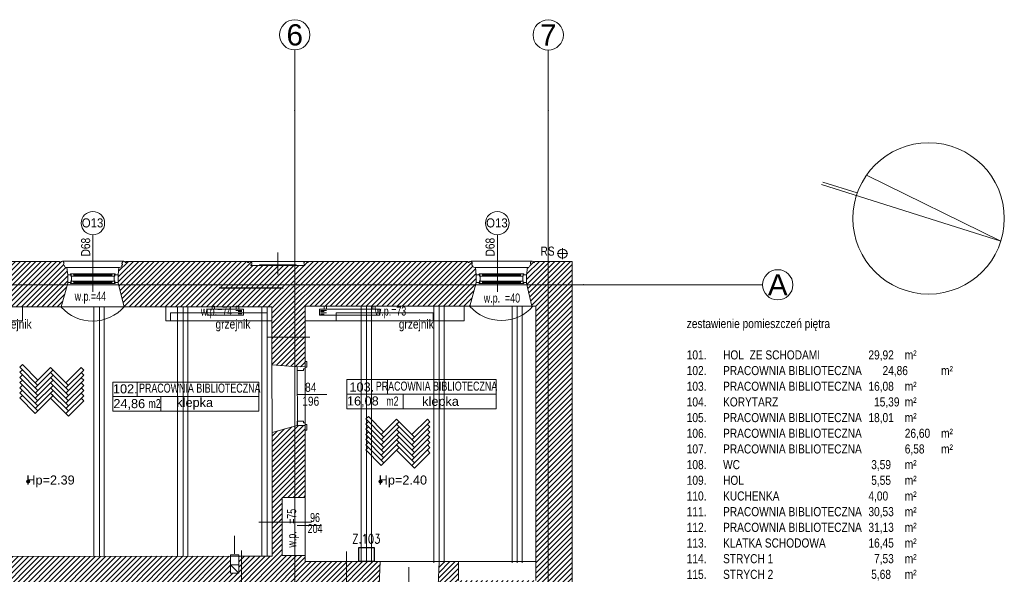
# Model space of a CAD drawing. Header units: millimetres. Extents: x -573548 to 674770, y -184010 to -47794.
# Tile 46 of 181: x 109136 to 125393, y -148203 to -139040. Entities that reach past the tile are written whole.
import ezdxf
from ezdxf.enums import TextEntityAlignment as Align

# ---------------------------------------------------------------- set-up
doc = ezdxf.new("R2010")
doc.units = ezdxf.units.MM
for name, color, linetype, lineweight in [('A.05 RZUT 1 PIĘTRA_is$0$A-DRZWI_Nr_pióra__9', 8, 'Continuous', 9), ('A.05 RZUT 1 PIĘTRA_is$0$A-OKNA-OPIS_Nr_pióra__2', 8, 'Continuous', 9), ('A.05 RZUT 1 PIĘTRA_is$0$A-OKNA-OPIS_Nr_pióra__8', 8, 'Continuous', 9), ('A.05 RZUT 1 PIĘTRA_is$0$A-OPISY-2_Nr_pióra__2', 8, 'Continuous', 9), ('A.05 RZUT 1 PIĘTRA_is$0$A-OPISY-3_Nr_pióra__1', 8, 'Continuous', 9), ('A.05 RZUT 1 PIĘTRA_is$0$A-OPISY-3_Nr_pióra__6', 8, 'Continuous', 9), ('A.05 RZUT 1 PIĘTRA_is$0$A-WIDOK_Nr_pióra__8', 8, 'Continuous', 9), ('A.05 RZUT 1 PIĘTRA_is$0$A-WYSOKOSCI_Nr_pióra__7', 8, 'Continuous', 9), ('A.05 RZUT 1 PIĘTRA_is$0$belki nad_Nr_pióra__1', 8, 'Continuous', 9), ('A.05 RZUT 1 PIĘTRA_is$0$CO TO JEST_Nr_pióra__1', 8, 'Continuous', 9), ('A.05 RZUT 1 PIĘTRA_is$0$detalokna_Nr_pióra__1', 8, 'Continuous', 9), ('A.05 RZUT 1 PIĘTRA_is$0$detalokna_Nr_pióra__41', 8, 'Continuous', 9), ('A.05 RZUT 1 PIĘTRA_is$0$DIM MALY_Nr_pióra__8', 8, 'Continuous', 9), ('A.05 RZUT 1 PIĘTRA_is$0$Drawing & Figure_Nr_pióra__18', 8, 'Continuous', 9), ('A.05 RZUT 1 PIĘTRA_is$0$DRZWI_Nr_pióra__41', 8, 'Continuous', 9), ('A.05 RZUT 1 PIĘTRA_is$0$linia nadproza_Nr_pióra__1', 8, 'Continuous', 9), ('A.05 RZUT 1 PIĘTRA_is$0$Nowe_Annotation - Text_Nr_pióra__59', 8, 'Continuous', 9), ('A.05 RZUT 1 PIĘTRA_is$0$Nowe_GRZEJNIK_Nr_pióra__59', 8, 'Continuous', 9), ('A.05 RZUT 1 PIĘTRA_is$0$OKNO_DETAL_Nr_pióra__1', 8, 'Continuous', 9), ('A.05 RZUT 1 PIĘTRA_is$0$OKNO_DETAL_Nr_pióra__41', 8, 'Continuous', 9), ('A.05 RZUT 1 PIĘTRA_is$0$OKNO_DETAL_Nr_pióra__8', 8, 'Continuous', 9), ('A.05 RZUT 1 PIĘTRA_is$0$opisy inne_Nr_pióra__1', 8, 'Continuous', 9), ('A.05 RZUT 1 PIĘTRA_is$0$opisy inne_Nr_pióra__3', 8, 'Continuous', 9), ('A.05 RZUT 1 PIĘTRA_is$0$OSIE_Nr_pióra__1', 8, 'Continuous', 9), ('A.05 RZUT 1 PIĘTRA_is$0$PARAPET_Nr_pióra__7', 8, 'Continuous', 9), ('A.05 RZUT 1 PIĘTRA_is$0$podciagi_Nr_pióra__1', 8, 'Continuous', 9), ('A.05 RZUT 1 PIĘTRA_is$0$POSADZKI_Nr_pióra__18', 8, 'Continuous', 9), ('A.05 RZUT 1 PIĘTRA_is$0$RURY SPUSTOWE_Nr_pióra__3', 8, 'Continuous', 9), ('A.05 RZUT 1 PIĘTRA_is$0$SCIANY_KONSTR_Nr_pióra__21', 8, 'Continuous', 9), ('A.05 RZUT 1 PIĘTRA_is$0$SCIANY_KONSTR_Nr_pióra__4', 8, 'Continuous', 9), ('A.05 RZUT 1 PIĘTRA_is$0$strop_Nr_pióra__8', 8, 'Continuous', 9), ('A.05 RZUT 1 PIĘTRA_is$0$Structural - Bearing_Nr_pióra__21', 8, 'Continuous', 9), ('A.05 RZUT 1 PIĘTRA_is$0$Structural - Grid', 8, 'Continuous', 9), ('A.05 RZUT 1 PIĘTRA_is$0$Structural - Grid_Nr_pióra__17', 8, 'Continuous', 9), ('A.05 RZUT 1 PIĘTRA_is$0$WIDOK_Nr_pióra__8', 8, 'Continuous', 9), ('A.05 RZUT 1 PIĘTRA_is$0$WYCIĄG_Nr_pióra__1', 8, 'Continuous', 9), ('A.05 RZUT 1 PIĘTRA_is$0$ściany_Nr_pióra__3', 8, 'Continuous', 9), ('BMS_URZĄDZENIA', 30, 'Continuous', 30), ('SAN_Grzejniki CO na rzucie', 7, 'Continuous', 13)]:
    doc.layers.add(name, color=color, linetype=linetype, lineweight=lineweight)
doc.layers.add('SAN_Etykiety grzejników CO na rzucie', color=7, linetype='Continuous')
doc.styles.add('A.05 RZUT 1 PIĘTRA_is$0$STYL_AUTOMATYCZNY_1', font='arial.ttf')
doc.styles.add('A.05 RZUT 1 PIĘTRA_is$0$STYL_AUTOMATYCZNY_4', font='arial.ttf', dxfattribs={"width": 0.8})
doc.styles.add('A.05 RZUT 1 PIĘTRA_is$0$STYL_AUTOMATYCZNY_5', font='arial.ttf', dxfattribs={"width": 0.7})
doc.styles.add('A.05 RZUT 1 PIĘTRA_is$0$STYL_AUTOMATYCZNY_6', font='arial.ttf', dxfattribs={"width": 0.9})
doc.styles.add('A.05 RZUT 1 PIĘTRA_is$0$STYL_AUTOMATYCZNY_7', font='arial.ttf', dxfattribs={"width": 0.8})
doc.styles.add('SIMPLEX-10', font='simplex.shx', dxfattribs={"width": 0.8, "height": 10})
pattern_1 = [(45, (0, 0), (-42.426407, 42.426407), [])]

# ---------------------------------------------------------------- blocks, each defined once
blk = doc.blocks.new('A.05 RZUT 1 PIĘTRA_is$0$Standardowy znacznik osi')
at = {"layer": 'A.05 RZUT 1 PIĘTRA_is$0$Structural - Grid_Nr_pióra__17'}
for p, q in [((1000, 0), (0, 0)), ((1000, 0), (17855, 0)), ((17855, 0), (18855, 0))]:
    blk.add_line(p, q, dxfattribs=at)
for centre in [(-250, 0), (19105, 0)]:
    blk.add_circle(centre, 250, dxfattribs=at)
for p in [(1000, 0), (1000, 0), (17855, 0), (17855, 0)]:
    blk.add_point(p, dxfattribs=at)
at = {"layer": 'A.05 RZUT 1 PIĘTRA_is$0$Structural - Grid_Nr_pióra__17', "style": 'A.05 RZUT 1 PIĘTRA_is$0$STYL_AUTOMATYCZNY_1'}
for tag, p in [('AC_MarkerText_1_0', (5, -80)), ('AC_MarkerText_1_1', (19360, -80))]:
    blk.add_attdef(tag, text='', height=350, rotation=270, dxfattribs=at).set_placement(p, align=Align.TOP_CENTER)
blk = doc.blocks.new('A.05 RZUT 1 PIĘTRA_is$0$Standardowy znacznik osi_2')
at = {"layer": 'A.05 RZUT 1 PIĘTRA_is$0$Structural - Grid_Nr_pióra__17'}
for p, q in [((1000, 0), (0, 0)), ((1000, 0), (17853, 0)), ((17853, 0), (18853, 0))]:
    blk.add_line(p, q, dxfattribs=at)
for centre in [(-250, 0), (19103, 0)]:
    blk.add_circle(centre, 250, dxfattribs=at)
for p in [(1000, 0), (1000, 0), (17853, 0), (17853, 0)]:
    blk.add_point(p, dxfattribs=at)
at = {"layer": 'A.05 RZUT 1 PIĘTRA_is$0$Structural - Grid_Nr_pióra__17', "style": 'A.05 RZUT 1 PIĘTRA_is$0$STYL_AUTOMATYCZNY_1'}
for tag, p in [('AC_MarkerText_1_0', (5, -80)), ('AC_MarkerText_1_1', (19358, -80))]:
    blk.add_attdef(tag, text='', height=350, rotation=270, dxfattribs=at).set_placement(p, align=Align.TOP_CENTER)
blk = doc.blocks.new('A.05 RZUT 1 PIĘTRA_is$0$Standardowy znacznik osi_3')
at = {"layer": 'A.05 RZUT 1 PIĘTRA_is$0$Structural - Grid_Nr_pióra__17'}
for q in [(0, 0), (40907, 0)]:
    blk.add_line((2962, 0), q, dxfattribs=at)
blk.add_circle((-250, 0), 250, dxfattribs=at)
blk.add_point((2962, 0), dxfattribs=at)
blk.add_point((2962, 0), dxfattribs=at)
at = {"layer": 'A.05 RZUT 1 PIĘTRA_is$0$Structural - Grid_Nr_pióra__17', "style": 'A.05 RZUT 1 PIĘTRA_is$0$STYL_AUTOMATYCZNY_1'}
for tag, p in [('AC_MarkerText_1_0', (-250, -335)), ('AC_MarkerText_1_1', (44119, -335))]:
    blk.add_attdef(tag, text='', height=350, rotation=180, dxfattribs=at).set_placement(p, align=Align.TOP_CENTER)
blk = doc.blocks.new('A.05 RZUT 1 PIĘTRA_is')
at = {"layer": 'A.05 RZUT 1 PIĘTRA_is$0$A-WYSOKOSCI_Nr_pióra__7'}
for points in [[(109587, -96670, 1), (109534, -96670, 1)], [(115405, -96670, 1), (115352, -96670, 1)]]:
    blk.add_hatch(color=256, dxfattribs=at).paths.add_polyline_path(points)
at = {"layer": 'A.05 RZUT 1 PIĘTRA_is$0$Drawing & Figure_Nr_pióra__18'}
h = blk.add_hatch(dxfattribs=at)
h.set_pattern_fill('Common_Brick_0001', color=256, style=0, pattern_type=2)
h.set_pattern_definition(pattern_1)
h.paths.add_polyline_path([(107637, -93103), (107190, -93103), (107190, -93089, 0.761796), (107183, -93033), (107175, -93033, 0.263086), (107152, -93050), (107137, -93050), (107137, -93033), (107067, -93033), (105302, -93033), (105219, -93033), (105219, -93050), (105204, -93050, 1.205804), (105156, -93082), (105156, -93097), (105144, -93097, -0.383982), (105109, -93133), (105099, -93133), (105086, -93253), (105086, -93395), (105167, -93783), (107047, -93783), (107042, -94283), (107582, -94283), (107587, -93783), (110107, -93783), (110213, -93395), (110213, -93253), (110200, -93133), (110190, -93133, -0.383982), (110155, -93097), (110142, -93097), (110142, -93082, 1.205804), (110094, -93050), (110080, -93050), (110080, -93033), (109997, -93033), (108173, -93033), (108137, -93033), (108137, -93050), (108122, -93050, 0.263086), (108099, -93033), (108091, -93033, 0.761796), (108084, -93089), (108084, -93103)])
h = blk.add_hatch(dxfattribs=at)
h.set_pattern_fill('Common_Brick_0001', color=256, style=0, pattern_type=2)
h.set_pattern_definition(pattern_1)
h.paths.add_polyline_path([(111046, -93395), (111147, -93783), (113419, -93783), (113509, -93783), (113584, -93783), (113585, -94283), (113585, -94742), (114004, -94773), (114004, -94768), (114004, -94773), (114134, -94772), (114134, -94722), (114134, -94283), (114134, -93773), (116852, -93773), (116854, -93773), (116957, -93389), (116957, -93383), (116957, -93253), (116944, -93133), (116934, -93133, -0.383982), (116899, -93097), (116886, -93097), (116886, -93082, 1.205804), (116839, -93050), (116824, -93050), (116824, -93033), (116741, -93033), (114267, -93033), (114184, -93033), (114184, -93050), (114169, -93050, 0.263086), (114146, -93033), (114138, -93033, 0.761796), (114131, -93089), (114131, -93103), (113684, -93103), (113237, -93103), (113237, -93089, 0.761796), (113230, -93033), (113222, -93033, 0.263086), (113199, -93050), (113184, -93050), (113184, -93033), (111262, -93033), (111179, -93033), (111179, -93050), (111165, -93050, 1.205804), (111117, -93082), (111117, -93097), (111104, -93097, -0.383982), (111069, -93133), (111059, -93133), (111046, -93253)])
h = blk.add_hatch(dxfattribs=at)
h.set_pattern_fill('Common_Brick_0001', color=256, style=0, pattern_type=2)
h.set_pattern_definition(pattern_1)
h.paths.add_polyline_path([(116429, -97993), (116345, -97993), (116331, -98393), (116331, -98493), (117944, -98493), (117944, -98802), (118182, -98914), (118194, -98914), (118324, -98914), (118444, -98901), (118444, -98891, -0.383982), (118479, -98856), (118479, -98844), (118494, -98844, 1.205804), (118527, -98796), (118527, -98781), (118544, -98781), (118544, -98755), (118544, -93033), (117944, -93033), (117923, -93033), (117923, -93050), (117909, -93050, 1.205804), (117861, -93082), (117861, -93097), (117849, -93097, -0.383982), (117813, -93133), (117804, -93133), (117790, -93253), (117790, -93395), (117879, -93773), (117944, -93773), (117944, -98303), (116664, -98303), (116664, -97993)])
h = blk.add_hatch(dxfattribs=at)
h.set_pattern_fill('Common_Brick_0001', color=256, style=0, pattern_type=2)
h.set_pattern_definition(pattern_1)
h.paths.add_polyline_path([(107002, -98582, 0.420514), (107052, -98633), (108087, -98629), (113084, -98612), (113633, -98610), (114124, -98609), (114124, -98500), (114126, -98500), (114814, -98496), (115356, -98493), (115356, -98383), (115357, -98363), (115373, -97993), (115059, -97993), (114814, -97993), (114134, -97993), (114134, -97893), (113754, -97893), (113754, -97341), (113754, -96933), (114134, -96933), (114134, -95797), (114134, -95743), (114004, -95742), (113587, -95858), (113588, -97341), (113589, -97903), (113084, -97904), (113039, -97904), (113039, -97904), (113039, -98184), (112899, -98184), (112899, -97904), (109247, -97910), (109247, -97910), (108087, -97912), (107534, -97913), (107543, -97341), (107570, -95663), (107160, -95653), (107160, -95653), (107030, -95683), (107029, -95683), (107018, -96943), (107460, -96943), (107460, -97341), (107460, -97913), (107009, -97913)])
at = {"layer": 'A.05 RZUT 1 PIĘTRA_is$0$A-DRZWI_Nr_pióra__9'}
for p, q in [((114491, -95232), (114010, -95232)), ((115844, -98086), (115844, -98537))]:
    blk.add_line(p, q, dxfattribs=at)
at = {"layer": 'A.05 RZUT 1 PIĘTRA_is$0$A-OKNA-OPIS_Nr_pióra__8'}
for p, q in [((110629, -93538), (110629, -92594)), ((117307, -93538), (117307, -92594))]:
    blk.add_line(p, q, dxfattribs=at)
for centre in [(110629, -92401), (117307, -92401)]:
    blk.add_circle(centre, 193, dxfattribs=at)
at = {"layer": 'A.05 RZUT 1 PIĘTRA_is$0$A-OPISY-3_Nr_pióra__6'}
for p, q in [((111361, -95024), (111361, -95264)), ((115493, -94987), (115493, -95227)), ((110956, -95268), (113369, -95268)), ((111749, -95268), (111749, -95508)), ((114824, -95229), (117285, -95229)), ((115750, -95227), (115750, -95467))]:
    blk.add_line(p, q, dxfattribs=at)
for points in [[(110956, -95508), (110956, -95028), (113369, -95028), (113369, -95508)], [(114824, -95467), (114824, -94987), (117285, -94987), (117285, -95467)]]:
    blk.add_lwpolyline(points, close=True, dxfattribs=at)
at = {"layer": 'A.05 RZUT 1 PIĘTRA_is$0$A-WIDOK_Nr_pióra__8'}
for p, q in [((112899, -98044), (113039, -98044)), ((113039, -98184), (112899, -98044))]:
    blk.add_line(p, q, dxfattribs=at)
at = {"layer": 'A.05 RZUT 1 PIĘTRA_is$0$A-WYSOKOSCI_Nr_pióra__7'}
for centre in [(109560, -96670), (115379, -96670)]:
    blk.add_circle(centre, 26.7, dxfattribs=at)
at = {"layer": 'A.05 RZUT 1 PIĘTRA_is$0$belki nad_Nr_pióra__1'}
for p, q in [((110647, -93783), (110647, -97910)), ((110817, -93783), (110817, -97910)), ((112027, -93783), (112027, -97910)), ((112197, -93783), (112197, -97910)), ((113419, -93776), (113419, -97903)), ((115059, -93783), (115059, -98013)), ((115229, -93783), (115229, -98013)), ((116259, -93783), (116259, -98013)), ((116429, -93783), (116429, -98013)), ((117549, -93783), (117549, -98013)), ((117719, -93783), (117719, -98013))]:
    blk.add_line(p, q, dxfattribs=at)
at = {"layer": 'A.05 RZUT 1 PIĘTRA_is$0$CO TO JEST_Nr_pióra__1'}
for p, q in [((109467, -93783), (109467, -94013)), ((111834, -93785), (111834, -94013)), ((116760, -94013), (116760, -93773)), ((109467, -94013), (107585, -94013)), ((113584, -94013), (111834, -94013)), ((116760, -94013), (114134, -94013))]:
    blk.add_line(p, q, dxfattribs=at)
at = {"layer": 'A.05 RZUT 1 PIĘTRA_is$0$detalokna_Nr_pióra__1'}
for p, q in [((111134, -93032), (110130, -93032)), ((111059, -93133), (110200, -93133)), ((117878, -93032), (116874, -93032)), ((117804, -93133), (116944, -93133))]:
    blk.add_line(p, q, dxfattribs=at)
at = {"layer": 'A.05 RZUT 1 PIĘTRA_is$0$detalokna_Nr_pióra__41'}
for points in [[(110277, -93280), (110277, -93357), (110277, -93280), (110267, -93280), (110267, -93253), (110213, -93253), (110213, -93383), (110267, -93383), (110267, -93357), (110277, -93357)], [(110981, -93280), (110981, -93357), (110981, -93280), (110991, -93280), (110991, -93253), (111046, -93253), (111046, -93383), (110991, -93383), (110991, -93357), (110981, -93357)], [(117022, -93280), (117022, -93357), (117022, -93280), (117012, -93280), (117012, -93253), (116957, -93253), (116957, -93383), (117012, -93383), (117012, -93357), (117022, -93357)], [(117726, -93280), (117726, -93357), (117726, -93280), (117736, -93280), (117736, -93253), (117790, -93253), (117790, -93383), (117736, -93383), (117736, -93357), (117726, -93357)]]:
    blk.add_lwpolyline(points, dxfattribs=at)
at = {"layer": 'A.05 RZUT 1 PIĘTRA_is$0$DIM MALY_Nr_pióra__8'}
for p, q in [((113509, -94283), (114210, -94283)), ((113371, -97341), (114241, -97341)), ((113084, -97808), (113084, -98731)), ((114814, -98629), (114814, -97827))]:
    blk.add_line(p, q, dxfattribs=at)
at = {"layer": 'A.05 RZUT 1 PIĘTRA_is$0$DRZWI_Nr_pióra__41'}
for p, q in [((114134, -94783), (114134, -94687)), ((114134, -95727), (114134, -95823))]:
    blk.add_line(p, q, dxfattribs=at)
for points in [[(114134, -94783), (114134, -94809), (114107, -94809), (114107, -94835), (114004, -94835), (114004, -94768)], [(114134, -95727), (114134, -95701), (114107, -95701), (114107, -95675), (114004, -95675), (114004, -95742)]]:
    blk.add_lwpolyline(points, dxfattribs=at)
for points in [[(114160, -94719), (114160, -94691, 0.414334), (114156, -94687), (114134, -94687)], [(114160, -94719), (114160, -94779, -0.414334), (114156, -94783), (114134, -94783)], [(114160, -95791), (114160, -95731, 0.414334), (114156, -95727), (114134, -95727)], [(114160, -95791), (114160, -95819, -0.414334), (114156, -95823), (114134, -95823)]]:
    blk.add_lwpolyline(points, format="xyb", dxfattribs=at)
at = {"layer": 'A.05 RZUT 1 PIĘTRA_is$0$linia nadproza_Nr_pióra__1'}
for p, q in [((114134, -96943), (114134, -97893)), ((115372, -97993), (116344, -97993)), ((116664, -97993), (117944, -97993))]:
    blk.add_line(p, q, dxfattribs=at)
at = {"layer": 'A.05 RZUT 1 PIĘTRA_is$0$Nowe_GRZEJNIK_Nr_pióra__59'}
for points in [[(111909, -94013), (113509, -94013), (113509, -93883), (111909, -93883)], [(114647, -94013), (116247, -94013), (116247, -93883), (114647, -93883)]]:
    blk.add_lwpolyline(points, close=True, dxfattribs=at)
at = {"layer": 'A.05 RZUT 1 PIĘTRA_is$0$OKNO_DETAL_Nr_pióra__1'}
for p, q in [((110948, -93238), (110310, -93238)), ((110949, -93276), (110310, -93276)), ((110939, -93260), (110319, -93260)), ((117693, -93276), (117054, -93276)), ((117693, -93238), (117055, -93238)), ((117684, -93260), (117064, -93260)), ((110948, -93360), (110310, -93360)), ((110949, -93398), (110310, -93398)), ((110939, -93382), (110319, -93382)), ((117693, -93398), (117054, -93398)), ((117693, -93360), (117055, -93360)), ((117684, -93382), (117064, -93382))]:
    blk.add_line(p, q, dxfattribs=at)
at = {"layer": 'A.05 RZUT 1 PIĘTRA_is$0$OKNO_DETAL_Nr_pióra__41'}
for p, q in [((110948, -93248), (110310, -93248)), ((110948, -93238), (110940, -93248)), ((117055, -93238), (117063, -93248)), ((117693, -93248), (117055, -93248)), ((117693, -93238), (117684, -93248)), ((110948, -93370), (110310, -93370)), ((110948, -93360), (110940, -93370)), ((117055, -93360), (117063, -93370)), ((117693, -93370), (117055, -93370)), ((117693, -93360), (117684, -93370))]:
    blk.add_line(p, q, dxfattribs=at)
for points in [[(110286, -93276), (110271, -93276), (110271, -93250), (110259, -93250), (110259, -93246, -0.414214), (110267, -93238), (110286, -93238), (110310, -93238), (110310, -93250), (110319, -93250), (110319, -93260), (110318, -93260), (110310, -93276)], [(110973, -93276), (110987, -93276), (110987, -93250), (110999, -93250), (110999, -93246, 0.414214), (110991, -93238), (110973, -93238), (110948, -93238), (110948, -93250), (110939, -93250), (110939, -93260), (110940, -93260), (110949, -93276)], [(117030, -93276), (117016, -93276), (117016, -93250), (117004, -93250), (117004, -93246, -0.414214), (117012, -93238), (117030, -93238), (117055, -93238), (117055, -93250), (117064, -93250), (117064, -93260), (117063, -93260), (117054, -93276)], [(117717, -93276), (117732, -93276), (117732, -93250), (117744, -93250), (117744, -93246, 0.414214), (117736, -93238), (117717, -93238), (117693, -93238), (117693, -93250), (117684, -93250), (117684, -93260), (117685, -93260), (117693, -93276)], [(110267, -93398, -0.414214), (110259, -93390), (110259, -93386), (110271, -93386), (110271, -93360), (110310, -93360), (110310, -93372), (110319, -93372), (110319, -93382), (110318, -93382), (110310, -93398)], [(110991, -93398, 0.414214), (110999, -93390), (110999, -93386), (110987, -93386), (110987, -93360), (110948, -93360), (110948, -93372), (110939, -93372), (110939, -93382), (110940, -93382), (110949, -93398)], [(117012, -93398, -0.414214), (117004, -93390), (117004, -93386), (117016, -93386), (117016, -93360), (117055, -93360), (117055, -93372), (117064, -93372), (117064, -93382), (117063, -93382), (117054, -93398)], [(117736, -93398, 0.414214), (117744, -93390), (117744, -93386), (117732, -93386), (117732, -93360), (117693, -93360), (117693, -93372), (117684, -93372), (117684, -93382), (117685, -93382), (117693, -93398)]]:
    blk.add_lwpolyline(points, format="xyb", close=True, dxfattribs=at)
at = {"layer": 'A.05 RZUT 1 PIĘTRA_is$0$OKNO_DETAL_Nr_pióra__8'}
for p, q in [((113684, -92887), (113684, -93249)), ((114184, -93033), (113184, -93033))]:
    blk.add_line(p, q, dxfattribs=at)
at = {"layer": 'A.05 RZUT 1 PIĘTRA_is$0$opisy inne_Nr_pióra__1'}
blk.add_circle((124428, -92323), 1250, dxfattribs=at)
at = {"layer": 'A.05 RZUT 1 PIĘTRA_is$0$opisy inne_Nr_pióra__3'}
for points in [[(122658, -91765), (125620, -92699), (123401, -91610)], [(122680, -91722), (123251, -91902)]]:
    blk.add_lwpolyline(points, dxfattribs=at)
at = {"layer": 'A.05 RZUT 1 PIĘTRA_is$0$OSIE_Nr_pióra__1'}
for p, q in [((118383, -92994), (118383, -92814)), ((118293, -92904), (118473, -92904)), ((110737, -93783), (110737, -97910)), ((112117, -93783), (112117, -97910)), ((113509, -93776), (113509, -97903)), ((115144, -93783), (115144, -98013)), ((116344, -93783), (116344, -98013)), ((117634, -93783), (117634, -98013))]:
    blk.add_line(p, q, dxfattribs=at)
at = {"layer": 'A.05 RZUT 1 PIĘTRA_is$0$PARAPET_Nr_pióra__7'}
blk.add_line((114403, -97396), (114003, -97396), dxfattribs=at)
at = {"layer": 'A.05 RZUT 1 PIĘTRA_is$0$podciagi_Nr_pióra__1'}
blk.add_line((114134, -94814), (114134, -95701), dxfattribs=at)
at = {"layer": 'A.05 RZUT 1 PIĘTRA_is$0$POSADZKI_Nr_pióra__18'}
for p, q in [((109423, -94781), (109466, -94739)), ((109717, -95081), (109423, -94781)), ((109717, -94996), (109466, -94739)), ((109423, -94866), (109466, -94823)), ((109717, -95166), (109423, -94866)), ((109423, -94951), (109466, -94908)), ((109675, -95039), (109929, -94784)), ((109675, -95124), (109972, -94827)), ((109675, -95208), (109972, -94911)), ((110226, -95081), (109929, -94784)), ((109929, -94869), (109972, -94827)), ((110226, -95166), (109929, -94869)), ((110184, -95039), (110437, -94786)), ((110184, -95124), (110479, -94828)), ((110184, -95208), (110479, -94913)), ((110479, -94828), (110437, -94786)), ((110479, -94913), (110437, -94870)), ((109717, -95251), (109423, -94951)), ((109423, -95036), (109466, -94993)), ((109717, -95336), (109423, -95036)), ((109423, -95120), (109466, -95078)), ((109675, -95293), (109972, -94996)), ((109675, -95378), (109972, -95081)), ((110226, -95251), (109929, -94954)), ((110226, -95336), (109929, -95039)), ((110184, -95293), (110479, -94998)), ((110184, -95378), (110479, -95083)), ((110479, -94998), (110437, -94955)), ((110479, -95083), (110437, -95040)), ((109717, -95421), (109423, -95120)), ((109423, -95205), (109466, -95163)), ((109717, -95505), (109423, -95205)), ((109423, -95290), (109466, -95248)), ((109675, -95463), (109972, -95166)), ((109675, -95548), (109972, -95251)), ((110226, -95421), (109929, -95124)), ((110226, -95505), (109929, -95208)), ((109972, -95251), (109929, -95208)), ((110184, -95463), (110479, -95167)), ((110184, -95548), (110479, -95252)), ((110479, -95167), (110437, -95125)), ((110479, -95252), (110437, -95210)), ((109675, -95548), (109423, -95290)), ((110226, -95590), (109929, -95293)), ((110226, -95590), (110479, -95337)), ((110479, -95337), (110437, -95295)), ((115137, -95637), (115180, -95595)), ((115431, -95853), (115180, -95595)), ((115431, -95938), (115137, -95637)), ((115137, -95722), (115180, -95680)), ((115431, -96022), (115137, -95722)), ((115388, -95895), (115643, -95641)), ((115388, -95980), (115685, -95683)), ((115940, -95938), (115643, -95641)), ((115643, -95725), (115685, -95683)), ((115940, -96022), (115643, -95725)), ((115897, -95895), (116151, -95642)), ((115897, -95980), (116193, -95684)), ((116193, -95684), (116151, -95642)), ((116193, -95769), (116151, -95727)), ((115137, -95807), (115180, -95765)), ((115431, -96107), (115137, -95807)), ((115137, -95892), (115180, -95850)), ((115431, -96192), (115137, -95892)), ((115388, -96065), (115685, -95768)), ((115388, -96150), (115685, -95853)), ((115940, -96107), (115643, -95810)), ((115940, -96192), (115643, -95895)), ((115897, -96065), (116193, -95769)), ((115897, -96150), (116193, -95854)), ((116193, -95854), (116151, -95812)), ((116193, -95939), (116151, -95897)), ((115137, -95977), (115180, -95934)), ((115431, -96277), (115137, -95977)), ((115137, -96062), (115180, -96019)), ((115431, -96362), (115137, -96062)), ((115388, -96235), (115685, -95938)), ((115388, -96319), (115685, -96022)), ((115940, -96277), (115643, -95980)), ((115940, -96362), (115643, -96065)), ((115685, -96107), (115643, -96065)), ((115897, -96235), (116193, -95939)), ((115897, -96319), (116193, -96024)), ((116193, -96024), (116151, -95981)), ((116193, -96109), (116151, -96066)), ((115137, -96146), (115180, -96104)), ((115388, -96404), (115137, -96146)), ((115388, -96404), (115685, -96107)), ((115940, -96447), (115643, -96150)), ((115897, -96404), (116193, -96109)), ((115940, -96447), (116193, -96194)), ((116193, -96194), (116151, -96151))]:
    blk.add_line(p, q, dxfattribs=at)
at = {"layer": 'A.05 RZUT 1 PIĘTRA_is$0$RURY SPUSTOWE_Nr_pióra__3'}
blk.add_circle((118383, -92904), 75, dxfattribs=at)
at = {"layer": 'A.05 RZUT 1 PIĘTRA_is$0$SCIANY_KONSTR_Nr_pióra__21'}
for p, q in [((112899, -97904), (112899, -98184)), ((113039, -97904), (113039, -98184)), ((113039, -98184), (112899, -98184))]:
    blk.add_line(p, q, dxfattribs=at)
at = {"layer": 'A.05 RZUT 1 PIĘTRA_is$0$SCIANY_KONSTR_Nr_pióra__4'}
for p, q in [((113585, -94742), (113587, -95858)), ((114004, -94773), (114005, -95742)), ((114134, -97893), (114134, -97993))]:
    blk.add_line(p, q, dxfattribs=at)
at = {"layer": 'A.05 RZUT 1 PIĘTRA_is$0$strop_Nr_pióra__8'}
for centre in [(110624, -93326), (117372, -93316)]:
    blk.add_arc(centre, 694, 221.7294, 318.8359, dxfattribs=at)
at = {"layer": 'A.05 RZUT 1 PIĘTRA_is$0$Structural - Bearing_Nr_pióra__21'}
for p, q in [((109997, -93033), (108173, -93033)), ((113184, -93033), (111221, -93033)), ((116741, -93033), (114267, -93033)), ((118544, -93033), (117944, -93033)), ((118544, -93033), (118544, -98755)), ((110107, -93783), (110213, -93395)), ((111046, -93395), (111147, -93783)), ((116854, -93773), (116957, -93389)), ((117790, -93395), (117879, -93773)), ((110107, -93783), (107587, -93783)), ((113584, -93783), (111147, -93783)), ((113584, -93783), (113585, -94742)), ((114134, -94772), (114134, -93773)), ((116854, -93773), (114134, -93773)), ((117944, -93773), (117879, -93773)), ((117944, -93773), (117944, -98303)), ((113585, -94742), (114004, -94773)), ((114004, -94773), (114134, -94772)), ((113587, -95858), (114004, -95742)), ((114134, -95743), (114004, -95742)), ((114134, -95743), (114134, -96933)), ((113587, -95858), (113589, -97903)), ((114134, -96933), (113754, -96933)), ((113754, -96933), (113754, -97893)), ((112899, -97904), (107534, -97913)), ((113589, -97903), (113039, -97904)), ((114134, -97893), (113754, -97893)), ((115373, -97993), (114134, -97993)), ((115373, -97993), (115356, -98383)), ((116345, -97993), (116331, -98393)), ((116664, -97993), (116345, -97993)), ((116664, -97993), (116664, -98303))]:
    blk.add_line(p, q, dxfattribs=at)
for points in [[(109997, -93033), (110080, -93033), (110080, -93050), (110094, -93050, -1.205804), (110142, -93082), (110142, -93097), (110155, -93097, 0.383982), (110190, -93133), (110200, -93133), (110213, -93253), (110213, -93395)], [(111262, -93033), (111179, -93033), (111179, -93050), (111165, -93050, 1.205804), (111117, -93082), (111117, -93097), (111104, -93097, -0.383982), (111069, -93133), (111059, -93133), (111046, -93253), (111046, -93395)], [(113101, -93033), (113184, -93033), (113184, -93050), (113199, -93050, -1.478383), (113237, -93089), (113237, -93103), (113684, -93103)], [(114267, -93033), (114184, -93033), (114184, -93050), (114169, -93050, 1.478383), (114131, -93089), (114131, -93103), (113684, -93103)], [(116741, -93033), (116824, -93033), (116824, -93050), (116839, -93050, -1.205804), (116886, -93082), (116886, -93097), (116899, -93097, 0.383982), (116934, -93133), (116944, -93133), (116957, -93253), (116957, -93395)], [(118006, -93033), (117923, -93033), (117923, -93050), (117909, -93050, 1.205804), (117861, -93082), (117861, -93097), (117849, -93097, -0.383982), (117813, -93133), (117804, -93133), (117790, -93253), (117790, -93395)]]:
    blk.add_lwpolyline(points, format="xyb", dxfattribs=at)
blk.add_lwpolyline([(113985, -93102), (113380, -93102), (113380, -93089), (113985, -93089)], close=True, dxfattribs=at)
at = {"layer": 'A.05 RZUT 1 PIĘTRA_is$0$WIDOK_Nr_pióra__8'}
for p, q in [((111147, -93783), (110107, -93783)), ((117882, -93773), (116852, -93773))]:
    blk.add_line(p, q, dxfattribs=at)
at = {"layer": 'A.05 RZUT 1 PIĘTRA_is$0$WYCIĄG_Nr_pióra__1'}
blk.add_lwpolyline([(112969, -97863), (112969, -97713), (112969, -97565)], dxfattribs=at)
blk.add_lwpolyline([(112899, -97884), (112899, -97904), (113039, -97904), (113039, -97884)], close=True, dxfattribs=at)
at = {"layer": 'A.05 RZUT 1 PIĘTRA_is$0$ściany_Nr_pióra__3'}
for p, q in [((110213, -93389), (110213, -93383)), ((116957, -93389), (116957, -93383))]:
    blk.add_line(p, q, dxfattribs=at)
at = {"layer": 'A.05 RZUT 1 PIĘTRA_is$0$Structural - Grid'}
ref = blk.add_blockref('A.05 RZUT 1 PIĘTRA_is$0$Standardowy znacznik osi', (113962, -108395), dxfattribs=dict(at, zscale=1000, rotation=90))
ref.add_attrib('AC_MarkerText_1', '6', dxfattribs={"layer": 'A.05 RZUT 1 PIĘTRA_is$0$Structural - Grid_Nr_pióra__17', "color": 20, "lineweight": 15, "true_color": 0xf73328, "height": 350, "style": 'A.05 RZUT 1 PIĘTRA_is$0$STYL_AUTOMATYCZNY_1'}).set_placement((113962, -108470), align=Align.TOP_CENTER)
ref.add_attrib('AC_MarkerText_1_1', '6', dxfattribs={"layer": 'A.05 RZUT 1 PIĘTRA_is$0$Structural - Grid_Nr_pióra__17', "color": 20, "lineweight": 15, "true_color": 0xf73328, "height": 350, "style": 'A.05 RZUT 1 PIĘTRA_is$0$STYL_AUTOMATYCZNY_1'}).set_placement((113962, -89115), align=Align.TOP_CENTER)
ref = blk.add_blockref('A.05 RZUT 1 PIĘTRA_is$0$Standardowy znacznik osi_2', (118147, -108395), dxfattribs=dict(at, zscale=1000, rotation=90))
ref.add_attrib('AC_MarkerText_1', '7', dxfattribs={"layer": 'A.05 RZUT 1 PIĘTRA_is$0$Structural - Grid_Nr_pióra__17', "color": 20, "lineweight": 15, "true_color": 0xf73328, "height": 350, "style": 'A.05 RZUT 1 PIĘTRA_is$0$STYL_AUTOMATYCZNY_1'}).set_placement((118147, -108470), align=Align.TOP_CENTER)
ref.add_attrib('AC_MarkerText_1_1', '7', dxfattribs={"layer": 'A.05 RZUT 1 PIĘTRA_is$0$Structural - Grid_Nr_pióra__17', "color": 20, "lineweight": 15, "true_color": 0xf73328, "height": 350, "style": 'A.05 RZUT 1 PIĘTRA_is$0$STYL_AUTOMATYCZNY_1'}).set_placement((118147, -89117), align=Align.TOP_CENTER)
ref = blk.add_blockref('A.05 RZUT 1 PIĘTRA_is$0$Standardowy znacznik osi_3', (121687, -93420), dxfattribs=dict(at, zscale=1000, rotation=180))
ref.add_attrib('AC_MarkerText_1', 'A', dxfattribs={"layer": 'A.05 RZUT 1 PIĘTRA_is$0$Structural - Grid_Nr_pióra__17', "color": 20, "lineweight": 15, "true_color": 0xf73328, "height": 350, "style": 'A.05 RZUT 1 PIĘTRA_is$0$STYL_AUTOMATYCZNY_1'}).set_placement((121937, -93245), align=Align.TOP_CENTER)
at = {"layer": 'A.05 RZUT 1 PIĘTRA_is$0$A-OKNA-OPIS_Nr_pióra__2', "char_height": 150, "attachment_point": 5, "style": 'A.05 RZUT 1 PIĘTRA_is$0$STYL_AUTOMATYCZNY_6'}
for insert in [(110623, -92398), (117300, -92398)]:
    blk.add_mtext('\\A1;{\\pqc;\\fArial|b0|i0|c238|p0;\\W0.900000;O13}', dxfattribs=dict(at, insert=insert))
at = {"layer": 'A.05 RZUT 1 PIĘTRA_is$0$A-OKNA-OPIS_Nr_pióra__2', "char_height": 150, "attachment_point": 5, "rotation": 90, "style": 'A.05 RZUT 1 PIĘTRA_is$0$STYL_AUTOMATYCZNY_4'}
for insert in [(110510, -92798), (117188, -92798)]:
    blk.add_mtext('\\A1;{\\pqc;\\fArial|b0|i0|c238|p0;\\W0.800000;D68}', dxfattribs=dict(at, insert=insert))
at = {"layer": 'A.05 RZUT 1 PIĘTRA_is$0$A-OPISY-2_Nr_pióra__2', "char_height": 150}
for s, insert, attachment_point, style in [('\\A1;{\\pql;\\fArial|b0|i0|c238|p0;\\W1.000000;102.}', (110960, -95216), 7, 'A.05 RZUT 1 PIĘTRA_is$0$STYL_AUTOMATYCZNY_1'), ('\\A1;{\\pql;\\fArial|b0|i0|c238|p0;\\W0.700000;PRACOWNIA BIBLIOTECZNA}', (111391, -95204), 7, 'A.05 RZUT 1 PIĘTRA_is$0$STYL_AUTOMATYCZNY_5'), ('\\A1;{\\pql;\\fArial|b0|i0|c238|p0;\\W1.000000;103.}', (114866, -95186), 7, 'A.05 RZUT 1 PIĘTRA_is$0$STYL_AUTOMATYCZNY_1'), ('\\A1;{\\pql;\\fArial|b0|i0|c238|p0;\\W0.700000;PRACOWNIA BIBLIOTECZNA}', (115300, -95171), 7, 'A.05 RZUT 1 PIĘTRA_is$0$STYL_AUTOMATYCZNY_5'), ('\\A1;{\\pqr;\\fArial|b0|i0|c238|p0;\\W0.700000;m2}', (115676, -95266), 3, 'A.05 RZUT 1 PIĘTRA_is$0$STYL_AUTOMATYCZNY_5'), ('\\A1;{\\pql;\\fArial|b0|i0|c238|p0;\\W1.000000;24,86}', (110967, -95486), 7, 'A.05 RZUT 1 PIĘTRA_is$0$STYL_AUTOMATYCZNY_1'), ('\\A1;{\\pqr;\\fArial|b0|i0|c238|p0;\\W0.700000;m2}', (111749, -95307), 3, 'A.05 RZUT 1 PIĘTRA_is$0$STYL_AUTOMATYCZNY_5'), ('\\A1;{\\pql;\\fArial|b0|i0|c238|p0;\\W1.000000;klepka}', (112007, -95484), 7, 'A.05 RZUT 1 PIĘTRA_is$0$STYL_AUTOMATYCZNY_1'), ('\\A1;{\\pql;\\fArial|b0|i0|c238|p0;\\W1.000000;16,08}', (114824, -95442), 7, 'A.05 RZUT 1 PIĘTRA_is$0$STYL_AUTOMATYCZNY_1'), ('\\A1;{\\pql;\\fArial|b0|i0|c238|p0;\\W1.000000;klepka}', (116066, -95465), 7, 'A.05 RZUT 1 PIĘTRA_is$0$STYL_AUTOMATYCZNY_1')]:
    blk.add_mtext(s, dxfattribs=dict(at, insert=insert, attachment_point=attachment_point, style=style))
at = {"layer": 'A.05 RZUT 1 PIĘTRA_is$0$A-OPISY-3_Nr_pióra__1', "insert": (120434, -97579), "char_height": 150, "attachment_point": 4, "line_spacing_factor": 1.035672, "style": 'A.05 RZUT 1 PIĘTRA_is$0$STYL_AUTOMATYCZNY_4'}
blk.add_mtext('\\A1;{\\pql;\\fArial|b0|i0|c238|p0;\\W0.800000;zestawienie pomieszczeń piętra\\P\\pql;\\fArial|b0|i0|c238|p0;\\W0.800000;\\P\\pql;\\fArial|b0|i0|c238|p0;\\W0.800000;101.^IHOL  ZE SCHODAMI^I^I29,92^Im²\\P\\pql;\\fArial|b0|i0|c238|p0;\\W0.800000;102.^IPRACOWNIA BIBLIOTECZNA^I     24,86^Im²\\P\\pql;\\fArial|b0|i0|c238|p0;\\W0.800000;103.^IPRACOWNIA BIBLIOTECZNA^I16,08^Im²\\P\\pql;\\fArial|b0|i0|c238|p0;\\W0.800000;104.^IKORYTARZ^I     ^I   ^I  15,39^Im²\\P\\pql;\\fArial|b0|i0|c238|p0;\\W0.800000;105.^IPRACOWNIA BIBLIOTECZNA  ^I18,01^Im²\\P\\pql;\\fArial|b0|i0|c238|p0;\\W0.800000;106.^IPRACOWNIA BIBLIOTECZNA     ^I26,60^Im²\\P\\pql;\\fArial|b0|i0|c238|p0;\\W0.800000;107.^IPRACOWNIA BIBLIOTECZNA      ^I6,58 ^Im²\\P\\pql;\\fArial|b0|i0|c238|p0;\\W0.800000;108.^IWC             ^I^I^I 3,59^Im²\\P\\pql;\\fArial|b0|i0|c238|p0;\\W0.800000;109.^IHOL  ^I               ^I^I 5,55^Im²\\P\\pql;\\fArial|b0|i0|c238|p0;\\W0.800000;110.^IKUCHENKA  ^I^I       ^I4,00^Im²\\P\\pql;\\fArial|b0|i0|c238|p0;\\W0.800000;111.^IPRACOWNIA BIBLIOTECZNA  ^I30,53 ^Im²\\P\\pql;\\fArial|b0|i0|c238|p0;\\W0.800000;112.^IPRACOWNIA BIBLIOTECZNA  ^I31,13^Im²\\P\\pql;\\fArial|b0|i0|c238|p0;\\W0.800000;113.^IKLATKA SCHODOWA  ^I^I16,45^Im²\\P\\pql;\\fArial|b0|i0|c238|p0;\\W0.800000;114.^ISTRYCH 1  ^I^I         ^I  7,53^Im²\\P\\pql;\\fArial|b0|i0|c238|p0;\\W0.800000;115.^ISTRYCH 2        ^I^I 5,68^Im²\\P\\pql;\\fArial|b0|i0|c238|p0;\\W0.800000;116.^IKORYTARZ  ^I^I^I 5,41^Im²\\P\\pql;\\fArial|b0|i0|c238|p0;\\W0.800000;117.^IŁAZIENKA  ^I^I^I3,67^Im²\\P\\pql;\\fArial|b0|i0|c238|p0;\\W0.800000;118.^IPOKÓJ GOŚCINNY ^I^I10,52^Im²\\P\\pql;\\fArial|b0|i0|c238|p0;\\W0.800000;119.^IPRZEDSIONEK  ^I^I 1,97^Im²\\P\\pql;\\fArial|b0|i0|c238|p0;\\W0.800000;120.^IPOKÓJ GOŚCINNY ^I^I13,48^Im²\\P\\pql;\\fArial|b0|i0|c238|p0;\\W0.800000;121.^IŁAZIENKA^I^I     ^I 3,67 ^Im²\\P\\pql;\\fArial|b0|i0|c238|p0;\\W0.800000;122.^IPRZEDSIONEK                ^I^I  2,45 ^Im²\\P\\pql;\\fArial|b0|i0|c238|p0;\\W0.800000;123.  ^IPOKÓJ GOŚCINNY            ^I^I18,79 ^Im²\\P\\pql;\\fArial|b0|i0|c238|p0;\\W0.800000;124. ^I ŁAZIENKA^I                ^I^I3,79^Im²\\P\\pql;\\fArial|b0|i0|c238|p0;\\W0.800000;\\P\\pql;\\fArial|b0|i0|c238|p0;\\W0.800000;   Powierzchnia piętra razem :^I   305,65 m²}', dxfattribs=at)
at = {"layer": 'A.05 RZUT 1 PIĘTRA_is$0$A-WYSOKOSCI_Nr_pióra__7', "char_height": 150, "attachment_point": 5, "style": 'A.05 RZUT 1 PIĘTRA_is$0$STYL_AUTOMATYCZNY_1'}
for s, insert in [('\\A1;{\\pqc;\\fArial|b0|i0|c238|p0;\\W1.000000;Hp=2.39}', (109929, -96668)), ('\\A1;{\\pqc;\\fArial|b0|i0|c238|p0;\\W1.000000;Hp=2.40}', (115747, -96668))]:
    blk.add_mtext(s, dxfattribs=dict(at, insert=insert))
at = {"layer": 'A.05 RZUT 1 PIĘTRA_is$0$Nowe_Annotation - Text_Nr_pióra__59', "char_height": 150, "attachment_point": 7, "style": 'A.05 RZUT 1 PIĘTRA_is$0$STYL_AUTOMATYCZNY_7'}
for insert in [(109040, -94189), (112653, -94189), (115680, -94189)]:
    blk.add_mtext('\\A1;{\\pql;\\fArial|b0|i0|c238|p0;\\W0.800000;grzejnik }', dxfattribs=dict(at, insert=insert))
at = {"layer": 'A.05 RZUT 1 PIĘTRA_is$0$opisy inne_Nr_pióra__1', "char_height": 150, "attachment_point": 5, "style": 'A.05 RZUT 1 PIĘTRA_is$0$STYL_AUTOMATYCZNY_4'}
for s, insert in [('\\A1;{\\pqc;\\fArial|b0|i0|c238|p0;\\W0.800000;RS}', (118136, -92865)), ('\\A1;{\\pqc;\\fArial|b0|i0|c238|p0;\\W0.800000;84}', (114226, -95114)), ('\\A1;{\\pqc;\\fArial|b0|i0|c238|p0;\\W0.800000;196}', (114226, -95344))]:
    blk.add_mtext(s, dxfattribs=dict(at, insert=insert))
at = {"layer": 'A.05 RZUT 1 PIĘTRA_is$0$PARAPET_Nr_pióra__7', "char_height": 150, "style": 'A.05 RZUT 1 PIĘTRA_is$0$STYL_AUTOMATYCZNY_5'}
for s, insert, attachment_point in [('\\A1;{\\pqc;\\fArial|b0|i0|c238|p0;\\W0.700000;w.p.=44}', (110587, -93632), 5), ('\\A1;{\\pqc;\\fArial|b0|i0|c238|p0;\\W0.700000;w.p.  =40}', (117383, -93661), 5), ('\\A1;{\\pql;\\fArial|b0|i0|c238|p0;\\W0.700000;w.p.=74}', (112411, -93974), 7), ('\\A1;{\\pql;\\fArial|b0|i0|c238|p0;\\W0.700000;w.p.=73}', (115285, -93974), 7), ('\\A1;{\\pql;\\fArial|b0|i0|c238|p0;\\W0.700000;96}', (114215, -97342), 7), ('\\A1;{\\pql;\\fArial|b0|i0|c238|p0;\\W0.700000;204}', (114175, -97524), 7)]:
    blk.add_mtext(s, dxfattribs=dict(at, insert=insert, attachment_point=attachment_point))
at = {"layer": 'A.05 RZUT 1 PIĘTRA_is$0$PARAPET_Nr_pióra__7', "insert": (113933, -97441), "char_height": 150, "attachment_point": 5, "rotation": 90, "style": 'A.05 RZUT 1 PIĘTRA_is$0$STYL_AUTOMATYCZNY_5'}
blk.add_mtext('\\A1;{\\pqc;\\fArial|b0|i0|c238|p0;\\W0.700000;w.p.   =75}', dxfattribs=at)

msp = doc.modelspace()

# ---------------------------------------------------------------- linework, layer by layer
at = {"layer": 'BMS_URZĄDZENIA'}
msp.add_lwpolyline([(114737.741, -147757.892), (114989.006, -147757.892), (114989.006, -147992.806), (114737.741, -147992.806)], close=True, dxfattribs=at)
at = {"layer": 'SAN_Etykiety grzejników CO na rzucie', "color": 150}
msp.add_line((112432, -143472.385), (113486.786, -143472.385), dxfattribs=at)
at = {"layer": 'SAN_Grzejniki CO na rzucie', "color": 150}
for p, q in [((112802, -143842.385), (112702, -143842.385)), ((112802, -143862.385), (112742, -143862.385)), ((114104.317, -143842.851), (114204.317, -143842.851)), ((114104.317, -143862.851), (114164.317, -143862.851)), ((112802, -143882.385), (112702, -143882.385)), ((112802, -143902.385), (112742, -143902.385)), ((114104.317, -143882.851), (114204.317, -143882.851)), ((114104.317, -143902.851), (114164.317, -143902.851))]:
    msp.add_line(p, q, dxfattribs=at)
for points in [[(112232, -143922.385), (112832, -143922.385), (112832, -143822.385), (112232, -143822.385), (112232, -143922.385)], [(112312, -143822.385), (112312, -143772.385), (112352, -143772.385), (112352, -143822.385)], [(112712, -143822.385), (112712, -143772.385), (112752, -143772.385), (112752, -143822.385)], [(114084.317, -143922.851), (115084.317, -143922.851), (115084.317, -143822.851), (114084.317, -143822.851), (114084.317, -143922.851)], [(114164.317, -143822.851), (114164.317, -143772.851), (114204.317, -143772.851), (114204.317, -143822.851)], [(114964.317, -143822.851), (114964.317, -143772.851), (115004.317, -143772.851), (115004.317, -143822.851)]]:
    msp.add_lwpolyline(points, dxfattribs=at)

# ---------------------------------------------------------------- block references
at = {"color": 150}
msp.add_blockref('A.05 RZUT 1 PIĘTRA_is', (-284.351, -50000), dxfattribs=at)

# ---------------------------------------------------------------- texts
at = {"layer": 'BMS_URZĄDZENIA', "lineweight": 30, "insert": (114859.879, -147617.467), "char_height": 150, "width": 609.56559, "attachment_point": 5, "style": 'SIMPLEX-10'}
msp.add_mtext('Z.103', dxfattribs=at)

doc.saveas('drawing.dxf')
